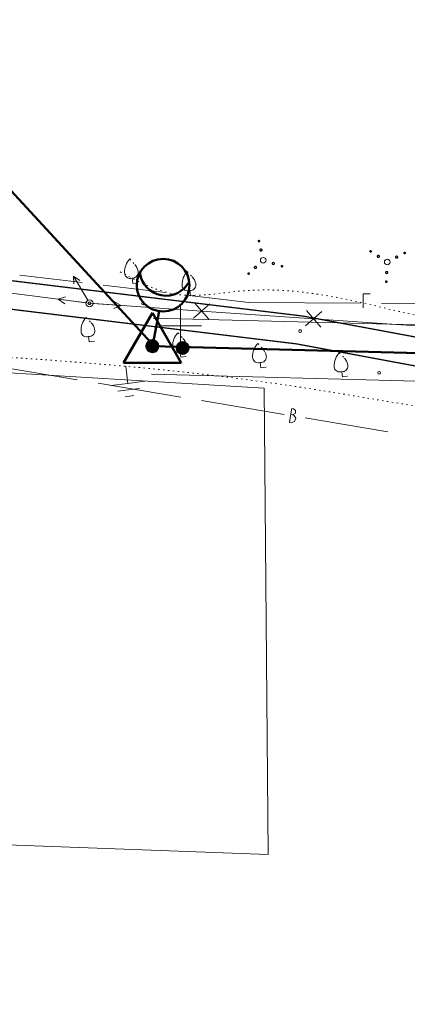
# Model space of a CAD drawing. Header units: millimetres. Extents: x 0 to 1188, y 0 to 841.
# Tile 72 of 76: x 965 to 1020, y 626 to 766. Entities that reach past the tile are written whole.
import ezdxf

# ---------------------------------------------------------------- set-up
doc = ezdxf.new("R2010")
doc.units = ezdxf.units.MM
for name, pattern in [('K5LT32789', [0]), ('K5LT32797', [0]), ('K5LT32809', [0]), ('K5LT32813', [0]), ('K5LT32814', [0]), ('K5LT32815', [3.5, 2.5, -1]), ('K5LT32817', [0.7000000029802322, 0.2000000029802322, -0.5]), ('K5LT32819', [0]), ('K5LT32824', [0]), ('K5LT32827', [0]), ('K5LT_BASIC', [0]), ('K5LT_THIN', [0])]:
    doc.linetypes.add(name, pattern=pattern)
doc.layers.add('Системный слой', color=7, linetype='Continuous')

# ---------------------------------------------------------------- blocks, each defined once
blk = doc.blocks.new('U559')
at = {"layer": 'Системный слой', "color": 1, "linetype": 'K5LT32809', "lineweight": 18, "true_color": 0xff0000}
for p, q in [((983.9034027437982, 723.3572610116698), (1053.884544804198, 721.5432431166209)), ((983.6961001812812, 715.3599473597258), (1053.677242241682, 713.5459294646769))]:
    blk.add_line(p, q, dxfattribs=at)
blk = doc.blocks.new('U561')
at = {"layer": 'Системный слой', "color": 7, "linetype": 'K5LT32813', "lineweight": 18}
for p, q in [((941.1339126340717, 729.7729156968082), (974.8474458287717, 725.4621312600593)), ((989.7896562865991, 725.5340246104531), (991.8361717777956, 723.1836650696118)), ((974.8474458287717, 725.4621312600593), (990.8129140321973, 724.3588448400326)), ((989.6377342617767, 723.3355870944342), (991.988093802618, 725.3821025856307)), ((990.8129140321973, 724.3588448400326), (1006.778382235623, 723.2555584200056)), ((1005.603202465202, 722.2323006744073), (1007.953562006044, 724.2788161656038)), ((1005.755124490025, 724.4307381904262), (1007.801639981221, 722.0803786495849)), ((1006.778382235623, 723.2555584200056), (1022.743850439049, 722.1522719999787))]:
    blk.add_line(p, q, dxfattribs=at)
blk = doc.blocks.new('U571')
at = {"layer": 'Системный слой', "color": 5, "linetype": 'K5LT32819', "lineweight": 18, "true_color": 0x0000ff}
for p, q in [((961.3378175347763, 716.5465423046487), (973.1146412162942, 714.5700555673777)), ((976.0732636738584, 714.0735143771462), (987.8500873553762, 712.0970276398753)), ((990.8087098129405, 711.6004864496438), (1002.585533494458, 709.6239997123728)), ((1003.487046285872, 709.4727001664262), (1003.652560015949, 710.4589076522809)), ((1003.895397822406, 710.418152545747), (1003.652560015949, 710.4589076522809)), ((1003.895397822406, 710.418152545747), (1004.176814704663, 710.1811123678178)), ((1004.176814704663, 710.1811123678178), (1004.165311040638, 709.8133472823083)), ((1003.487046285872, 709.4727001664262), (1003.321532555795, 708.4864926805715)), ((1003.737185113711, 709.590539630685), (1003.513133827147, 709.628141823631)), ((1003.869629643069, 709.5943587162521), (1003.737185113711, 709.590539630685)), ((1003.951031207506, 709.5082010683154), (1003.737185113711, 709.590539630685)), ((1004.165311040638, 709.8133472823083), (1003.869629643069, 709.5943587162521)), ((1004.21615665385, 709.078691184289), (1003.951031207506, 709.5082010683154)), ((1004.043540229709, 708.6043771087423), (1004.21615665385, 709.078691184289)), ((1005.544155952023, 709.1274585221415), (1017.320979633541, 707.1509717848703)), ((1003.564370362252, 708.4457375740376), (1003.321532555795, 708.4864926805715)), ((1003.564370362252, 708.4457375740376), (1004.043540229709, 708.6043771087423))]:
    blk.add_line(p, q, dxfattribs=at)
blk = doc.blocks.new('U573')
at = {"layer": 'Системный слой', "color": 11, "linetype": 'K5LT32824', "lineweight": 18, "true_color": 0xff8040}
for p, q in [((964.9353365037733, 729.4843036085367), (973.8108742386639, 728.4193624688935)), ((976.7895096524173, 728.0619676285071), (985.665047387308, 726.9970264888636)), ((988.6436828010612, 726.6396316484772), (997.5192188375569, 725.5746907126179)), ((997.5192188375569, 725.5746907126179), (1013.421630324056, 725.4649596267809)), ((1013.810115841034, 724.8289305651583), (1013.823916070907, 726.8288828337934)), ((1013.823916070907, 726.8288828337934), (1014.823892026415, 726.8219827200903)), ((1016.421558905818, 725.4442592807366), (1032.323970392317, 725.3345281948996))]:
    blk.add_line(p, q, dxfattribs=at)
blk = doc.blocks.new('U716')
at = {"layer": 'Системный слой', "color": 7, "linetype": 'K5LT_BASIC', "lineweight": 50}
for p, q in [((983.7997514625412, 724.1134345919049), (979.681947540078, 716.981188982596)), ((987.9175553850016, 716.9811889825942), (983.7997514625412, 724.1134345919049)), ((979.681947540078, 716.981188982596), (987.9175553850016, 716.9811889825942))]:
    blk.add_line(p, q, dxfattribs=at)
blk = doc.blocks.new('U719')
at = {"layer": 'Системный слой'}
h = blk.add_hatch(color=7, dxfattribs=at)
h.paths.add_polyline_path([(988.1119048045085, 719.0977689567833), (987.3907149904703, 719.54764144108), (987.364485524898, 719.5025706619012), (987.3410692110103, 719.4559762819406), (987.3205541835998, 719.4080336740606), (987.3030176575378, 719.3589232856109), (987.2885256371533, 719.3088299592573), (987.2771326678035, 719.2579422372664), (987.268881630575, 719.2064516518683), (987.2638035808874, 719.1545520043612), (987.2619176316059, 719.1024386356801), (987.2632308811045, 719.0503076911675), (987.267738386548, 718.9983553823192), (987.2754231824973, 718.9467772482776), (987.2862563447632, 718.8957674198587), (987.3001970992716, 718.8455178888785), (987.3171929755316, 718.7962177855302), (987.3371800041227, 718.748052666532), (987.3600829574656, 718.7012038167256), (987.3858156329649, 718.6558475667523), (987.4142811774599, 718.6121546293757), (987.4453724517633, 718.5702894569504), (987.4789724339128, 718.5304096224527), (987.5149546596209, 718.4926652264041), (987.5531836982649, 718.4571983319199), (987.5935156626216, 718.4241424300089), (987.6357987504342, 718.393621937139), (987.6798738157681, 718.3657517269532), (987.7255749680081, 718.3406366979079), (987.77273019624, 718.3183713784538), (987.8211620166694, 718.2990395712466), (987.8706881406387, 718.2827140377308), (987.9211221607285, 718.2694562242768), (987.9722742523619, 718.2593160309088), (988.0239518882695, 718.2523316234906), (988.0759605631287, 718.2485292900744), (988.1281045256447, 718.2479233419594), (988.1801875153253, 718.2505160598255), (988.2320135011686, 718.2562976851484), (988.2833874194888, 718.2652464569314), (988.3341159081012, 718.2773286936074), (988.3840080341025, 718.2924989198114), (988.4328760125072, 718.3107000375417), (988.4805359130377, 718.3318635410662), (988.5268083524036, 718.3559097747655), (988.5715191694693, 718.3827482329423), (988.6145000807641, 718.4122779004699), (988.6555893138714, 718.4443876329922), (988.6946322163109, 718.4789565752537), (988.7314818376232, 718.515854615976), (988.7659994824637, 718.554942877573), (988.7980552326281, 718.5960742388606), (988.8275284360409, 718.6390938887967), (988.8314425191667, 718.6452587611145)])
h.paths.add_polyline_path([(988.0958652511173, 719.9476176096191), (988.0437817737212, 719.9450347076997), (987.9919546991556, 719.9392628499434), (987.9405790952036, 719.9303237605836), (987.8898483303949, 719.9182510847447), (987.8399533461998, 719.903090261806), (987.7910819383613, 719.8848983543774), (987.7434180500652, 719.8637438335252), (987.6971410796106, 719.8397063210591), (987.6524252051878, 719.8128762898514), (987.6094387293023, 719.783354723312), (987.5683434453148, 719.7512527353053), (987.5292940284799, 719.716691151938), (987.4924374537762, 719.6798000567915), (987.4579124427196, 719.6407183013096), (987.4258489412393, 719.5995929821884), (987.3963676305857, 719.5565788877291), (987.3907314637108, 719.5476678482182), (988.1119048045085, 719.0977689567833), (988.831442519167, 718.6452587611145), (988.8578368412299, 718.6902331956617), (988.8814236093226, 718.7367415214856), (988.9021140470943, 718.7846086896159), (988.9198302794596, 718.8336545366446), (988.9345056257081, 718.8836944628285), (988.9460848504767, 718.934540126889), (988.9545243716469, 718.9860001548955), (988.9597924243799, 719.0378808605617), (988.9618691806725, 719.0899869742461), (988.9607468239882, 719.1421223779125), (988.9564295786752, 719.1940908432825), (988.9489336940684, 719.2456967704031), (988.9382873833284, 719.2967459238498), (988.9245307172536, 719.3470461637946), (988.9077154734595, 719.3964081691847), (988.8879049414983, 719.4446461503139), (988.8651736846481, 719.4915785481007), (988.8396072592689, 719.537028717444), (988.8113018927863, 719.5808255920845), (988.7803641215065, 719.6228043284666), (988.7469103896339, 719.6628069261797), (988.7110666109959, 719.7006828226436), (988.672967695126, 719.7362894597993), (988.6327570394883, 719.7694928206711), (988.5905859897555, 719.8001679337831), (988.546613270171, 719.8281993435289), (988.501004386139, 719.8534815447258), (988.4539310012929, 719.875919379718), (988.405570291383, 719.8954283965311), (988.35610427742, 719.9119351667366), (988.3057191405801, 719.9253775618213), (988.2546045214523, 719.9357049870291), (988.2029528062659, 719.9428785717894), (988.1509584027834, 719.9468713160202), (988.0988170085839, 719.9476681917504)])
at = {"layer": 'Системный слой', "color": 7, "linetype": 'K5LT_THIN', "lineweight": 18}
blk.add_line((984.1202466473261, 719.3559649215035), (988.1119048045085, 719.0977689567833), dxfattribs=at)
at = {"layer": 'Системный слой', "color": 7, "linetype": 'K5LT_BASIC', "lineweight": 50}
blk.add_circle((988.1119048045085, 719.0977689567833), 0.8500000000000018, dxfattribs=at)
blk = doc.blocks.new('U718')
at = {"layer": 'Системный слой'}
blk.add_blockref('U719', (0, 0), dxfattribs=at)
blk = doc.blocks.new('U717')
at = {"layer": 'Системный слой'}
h = blk.add_hatch(color=7, dxfattribs=at)
h.paths.add_polyline_path([(983.7997514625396, 719.358604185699), (984.0067445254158, 718.5341929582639), (984.0569087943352, 718.5484374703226), (984.1061051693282, 718.565731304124), (984.1541484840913, 718.5860093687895), (984.2008579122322, 718.6091953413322), (984.2460576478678, 718.6352019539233), (984.2895775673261, 718.6639313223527), (984.3312538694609, 718.6952753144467), (984.3709296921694, 718.7291159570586), (984.4084557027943, 718.7653258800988), (984.4436906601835, 718.8037687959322), (984.4765019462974, 718.8443000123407), (984.5067660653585, 718.8867669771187), (984.5343691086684, 718.9310098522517), (984.5592071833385, 718.9768621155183), (984.5811868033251, 719.02415118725), (984.6002252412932, 719.0726990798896), (984.6162508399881, 719.1223230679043), (984.6292032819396, 719.1728363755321), (984.6390338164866, 719.2240488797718), (984.6457054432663, 719.2757678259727), (984.6491930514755, 719.3277985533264), (984.6494835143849, 719.3799452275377), (984.646575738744, 719.4320115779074), (984.6404806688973, 719.4838016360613), (984.6312212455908, 719.5351204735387), (984.618832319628, 719.5857749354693), (984.6033605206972, 719.6355743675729), (984.5848640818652, 719.6843313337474), (984.5634126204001, 719.7318623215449), (984.5390868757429, 719.7779884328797), (984.5119784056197, 719.8225360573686), (984.4821892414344, 719.8653375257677), (984.4498315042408, 719.9062317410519), (984.4150269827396, 719.9450647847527), (984.3779066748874, 719.9816904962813), (984.3386102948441, 720.0159710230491), (984.2972857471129, 720.0477773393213), (984.2540885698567, 720.0769897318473), (984.2091813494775, 720.103498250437), (984.162733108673, 720.1272031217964), (984.114918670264, 720.1480151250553), (984.0659179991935, 720.1658559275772), (984.0159155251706, 720.1806583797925), (983.9650994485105, 720.1923667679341), (983.9136610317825, 720.2009370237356), (983.8617938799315, 720.2063368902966), (983.8096932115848, 720.2085460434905), (983.7575551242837, 720.2075561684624), (983.7055758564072, 720.2033709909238), (983.6539510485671, 720.1960062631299), (983.6028750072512, 720.1854897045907), (983.595778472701, 720.1837678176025)])
h.paths.add_polyline_path([(983.2214788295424, 718.7356268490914), (983.2607687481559, 718.7013389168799), (983.3020873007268, 718.6695248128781), (983.3452789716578, 718.6403042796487), (983.3901811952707, 718.6137872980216), (983.4366249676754, 718.5900736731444), (983.484435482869, 718.5692526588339), (983.533432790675, 718.5514026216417), (983.583432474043, 718.5365907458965), (983.6342463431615, 718.524872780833), (983.6856831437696, 718.5162928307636), (983.7375492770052, 718.5108831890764), (983.7896495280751, 718.5086642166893), (983.8417878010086, 718.5096442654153), (983.8937678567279, 718.513819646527), (983.9453940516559, 718.5211746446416), (983.9964720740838, 718.5316815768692), (984.0067143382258, 718.5341853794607), (983.7997514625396, 719.358604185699), (983.5957784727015, 720.1837678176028), (983.5455623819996, 720.1697070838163), (983.4963030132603, 720.1525935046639), (983.4481857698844, 720.1324914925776), (983.4013917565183, 720.1094767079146), (983.3560970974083, 720.0836357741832), (983.3124722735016, 720.0550659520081), (983.2706814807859, 720.0238747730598), (983.2308820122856, 719.9901796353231), (983.193223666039, 719.9541073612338), (983.1578481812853, 719.9157937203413), (983.124888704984, 719.875382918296), (983.0944692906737, 719.8330270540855), (983.0667044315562, 719.7888855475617), (983.0416986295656, 719.743124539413), (983.0195460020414, 719.6959162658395), (983.0003299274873, 719.6474384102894), (982.9841227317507, 719.5978734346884), (982.9709854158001, 719.5474078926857), (982.960967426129, 719.4962317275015), (982.9541064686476, 719.4445375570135), (982.9504283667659, 719.392519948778), (982.9499469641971, 719.3403746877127), (982.9526640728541, 719.2882980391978), (982.9585694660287, 719.236486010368), (982.9676409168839, 719.1851336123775), (982.9798442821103, 719.1344341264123), (982.9951336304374, 719.084578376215), (983.0134514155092, 719.0357540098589), (983.0347286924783, 718.988144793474), (983.0588853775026, 718.9419299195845), (983.0858305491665, 718.89728333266), (983.115462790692, 718.8543730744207), (983.1476705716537, 718.8133606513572), (983.1823326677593, 718.7744004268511), (983.2193186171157, 718.7376390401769)])
at = {"layer": 'Системный слой', "color": 7, "linetype": 'K5LT_BASIC', "lineweight": 50}
blk.add_circle((983.7997514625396, 719.358604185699), 0.8500000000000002, dxfattribs=at)
at = {"layer": 'Системный слой'}
blk.add_blockref('U718', (0, 0), dxfattribs=at)
blk = doc.blocks.new('U715')
at = {"layer": 'Системный слой'}
for name in ['U716', 'U717']:
    blk.add_blockref(name, (0, 0), dxfattribs=at)
blk = doc.blocks.new('U727')
at = {"layer": 'Системный слой', "color": 7, "linetype": 'K5LT_THIN', "lineweight": 18}
for p, q in [((980.0076341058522, 716.4901101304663), (980.3110853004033, 714.0556503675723)), ((980.3110853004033, 714.0556503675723), (982.7455450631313, 714.3591015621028)), ((980.3110853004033, 714.0556503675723), (977.8766255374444, 713.752199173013)), ((980.4248794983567, 713.1427279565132), (978.9033421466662, 712.9530709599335)), ((980.4248794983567, 713.1427279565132), (981.9464168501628, 713.3323849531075)), ((980.5386736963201, 712.2298055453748), (979.9300587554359, 712.1539427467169)), ((980.5386736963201, 712.2298055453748), (981.1472886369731, 712.3056683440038))]:
    blk.add_line(p, q, dxfattribs=at)
blk = doc.blocks.new('U809')
at = {"layer": 'Системный слой', "color": 7, "linetype": 'K5LT32797', "lineweight": 18}
blk.add_circle((974.8474458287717, 725.4621312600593), 0.4999999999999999, dxfattribs=at)
blk = doc.blocks.new('U810')
at = {"layer": 'Системный слой', "color": 7, "linetype": 'K5LT32797', "lineweight": 18}
for p, q in [((970.3837871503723, 726.0328774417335), (971.4391275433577, 726.4020070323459)), ((974.3514837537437, 725.5255475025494), (970.3837871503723, 726.0328774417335)), ((970.3837871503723, 726.0328774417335), (971.3122950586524, 725.4100828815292))]:
    blk.add_line(p, q, dxfattribs=at)
blk = doc.blocks.new('U811')
at = {"layer": 'Системный слой', "color": 7, "linetype": 'K5LT32797', "lineweight": 18}
for p, q in [((979.3367394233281, 725.1519006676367), (978.3735886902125, 725.7196511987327)), ((975.346256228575, 725.4276611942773), (979.3367394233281, 725.1519006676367)), ((979.3367394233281, 725.1519006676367), (978.304648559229, 724.7220304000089))]:
    blk.add_line(p, q, dxfattribs=at)
blk = doc.blocks.new('U859')
at = {"layer": 'Системный слой', "color": 7, "linetype": 'K5LT32797', "lineweight": 18}
blk.add_circle((974.8474458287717, 725.4621312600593), 0.4999999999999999, dxfattribs=at)
blk = doc.blocks.new('U860')
at = {"layer": 'Системный слой', "color": 7, "linetype": 'K5LT32797', "lineweight": 18}
for p, q in [((974.592539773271, 725.8922741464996), (972.5532913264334, 729.3334172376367)), ((972.5532913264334, 729.3334172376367), (972.632960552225, 728.2182254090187)), ((972.5532913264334, 729.3334172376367), (973.493246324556, 728.7280375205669))]:
    blk.add_line(p, q, dxfattribs=at)
blk = doc.blocks.new('U1006')
at = {"layer": 'Системный слой', "color": 7, "linetype": 'K5LT32817', "lineweight": 18}
blk.add_line((974.3787918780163, 723.4587202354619), (975.0934024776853, 722.678948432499), dxfattribs=at)
at = {"layer": 'Системный слой', "color": 7, "linetype": 'K5LT32797', "lineweight": 18}
for p, q in [((974.7198336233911, 720.7226874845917), (974.5393651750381, 720.7001924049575)), ((974.7198336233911, 720.7226874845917), (974.9003020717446, 720.7451825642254)), ((974.7198336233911, 720.7226874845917), (974.8117106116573, 719.9855975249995)), ((974.8117106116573, 719.9855975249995), (975.5541256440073, 720.0781382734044))]:
    blk.add_line(p, q, dxfattribs=at)
for centre, radius, start, end in [((976.3177660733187, 721.6088435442), 2.679862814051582, 136.3471024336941, 182.4799571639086), ((973.618924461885, 721.3276843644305), 2, 11.73038845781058, 42.50325052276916), ((974.440412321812, 721.4940490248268), 0.7999999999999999, 180.0832857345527, 277.1051728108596), ((974.801349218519, 721.5390391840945), 0.7999999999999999, 277.1051728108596, 14.1270598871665)]:
    blk.add_arc(centre, radius, start, end, dxfattribs=at)
blk = doc.blocks.new('U1007')
at = {"layer": 'Системный слой', "color": 7, "linetype": 'K5LT32817', "lineweight": 18}
blk.add_line((987.4359859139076, 721.2476767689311), (988.1505965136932, 720.4679049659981), dxfattribs=at)
at = {"layer": 'Системный слой', "color": 7, "linetype": 'K5LT32797', "lineweight": 18}
for p, q in [((987.7770276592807, 718.5116440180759), (987.5965592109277, 718.4891489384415)), ((987.7770276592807, 718.5116440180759), (987.9574961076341, 718.5341390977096)), ((987.7770276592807, 718.5116440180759), (987.8689046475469, 717.7745540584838)), ((987.8689046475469, 717.7745540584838), (988.6113196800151, 717.8670948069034))]:
    blk.add_line(p, q, dxfattribs=at)
for centre, radius, start, end in [((989.3749601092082, 719.3978000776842), 2.679862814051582, 136.3471024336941, 182.4799571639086), ((986.6761184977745, 719.1166408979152), 2, 11.73038845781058, 42.50325052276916), ((987.4976063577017, 719.2830055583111), 0.7999999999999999, 180.0832857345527, 277.1051728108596), ((987.8585432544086, 719.3279957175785), 0.7999999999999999, 277.1051728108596, 14.1270598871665)]:
    blk.add_arc(centre, radius, start, end, dxfattribs=at)
blk = doc.blocks.new('U1008')
at = {"layer": 'Системный слой', "color": 7, "linetype": 'K5LT32817', "lineweight": 18}
blk.add_line((998.8175484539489, 719.7456999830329), (999.5321590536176, 718.9659281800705), dxfattribs=at)
at = {"layer": 'Системный слой', "color": 7, "linetype": 'K5LT32797', "lineweight": 18}
for p, q in [((999.1585901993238, 717.0096672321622), (998.9781217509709, 716.9871721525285)), ((999.1585901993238, 717.0096672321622), (999.3390586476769, 717.0321623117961)), ((999.1585901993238, 717.0096672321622), (999.2504671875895, 716.2725772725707)), ((999.2504671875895, 716.2725772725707), (999.9928822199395, 716.3651180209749))]:
    blk.add_line(p, q, dxfattribs=at)
for centre, radius, start, end in [((1000.756522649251, 717.8958232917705), 2.679862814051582, 136.3471024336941, 182.4799571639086), ((998.0576810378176, 717.6146641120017), 2, 11.73038845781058, 42.50325052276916), ((998.8791688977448, 717.7810287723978), 0.7999999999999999, 180.0832857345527, 277.1051728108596), ((999.2401057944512, 717.8260189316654), 0.7999999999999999, 277.1051728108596, 14.1270598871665)]:
    blk.add_arc(centre, radius, start, end, dxfattribs=at)
blk = doc.blocks.new('U1009')
at = {"layer": 'Системный слой', "color": 7, "linetype": 'K5LT32817', "lineweight": 18}
blk.add_line((1010.425387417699, 718.4388032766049), (1011.139998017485, 717.659031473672), dxfattribs=at)
at = {"layer": 'Системный слой', "color": 7, "linetype": 'K5LT32797', "lineweight": 18}
for p, q in [((1010.766429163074, 715.7027705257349), (1010.585960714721, 715.680275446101)), ((1010.766429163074, 715.7027705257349), (1010.946897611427, 715.7252656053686)), ((1010.766429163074, 715.7027705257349), (1010.85830615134, 714.9656805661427)), ((1010.85830615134, 714.9656805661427), (1011.600721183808, 715.0582213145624))]:
    blk.add_line(p, q, dxfattribs=at)
for centre, radius, start, end in [((1012.364361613, 716.588926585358), 2.679862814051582, 136.3471024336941, 182.4799571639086), ((1009.665520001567, 716.3077674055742), 2, 11.73038845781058, 42.50325052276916), ((1010.487007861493, 716.4741320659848), 0.7999999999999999, 180.0832857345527, 277.1051728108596), ((1010.8479447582, 716.5191222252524), 0.7999999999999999, 277.1051728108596, 14.1270598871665)]:
    blk.add_arc(centre, radius, start, end, dxfattribs=at)
blk = doc.blocks.new('U1085')
at = {"layer": 'Системный слой', "color": 7, "linetype": 'K5LT32817', "lineweight": 18}
blk.add_line((988.7754955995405, 730.0095395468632), (989.4901061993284, 729.2297677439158), dxfattribs=at)
at = {"layer": 'Системный слой', "color": 7, "linetype": 'K5LT32797', "lineweight": 18}
for p, q in [((989.1165373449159, 727.273506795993), (988.9360688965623, 727.2510117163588)), ((989.1165373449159, 727.273506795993), (989.2970057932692, 727.2960018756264)), ((989.1165373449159, 727.273506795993), (989.208414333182, 726.536416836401)), ((989.208414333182, 726.536416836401), (989.9508293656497, 726.6289575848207))]:
    blk.add_line(p, q, dxfattribs=at)
for centre, radius, start, end in [((990.7144697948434, 728.1596628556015), 2.679862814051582, 136.3471024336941, 182.4799571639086), ((989.1980529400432, 728.0898584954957), 0.7999999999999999, 277.1051728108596, 14.1270598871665), ((988.0156281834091, 727.8785036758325), 2, 11.73038845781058, 42.50325052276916), ((988.8371160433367, 728.0448683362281), 0.7999999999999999, 180.0832857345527, 277.1051728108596)]:
    blk.add_arc(centre, radius, start, end, dxfattribs=at)
blk = doc.blocks.new('U1086')
at = {"layer": 'Системный слой', "color": 7, "linetype": 'K5LT32817', "lineweight": 18}
blk.add_line((980.5762048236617, 731.7803502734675), (981.2908154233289, 731.0005784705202), dxfattribs=at)
at = {"layer": 'Системный слой', "color": 7, "linetype": 'K5LT32797', "lineweight": 18}
for p, q in [((980.917246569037, 729.0443175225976), (980.7367781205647, 729.0218224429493)), ((980.917246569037, 729.0443175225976), (981.09771501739, 729.0668126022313)), ((980.917246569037, 729.0443175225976), (981.0091235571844, 728.3072275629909)), ((981.0091235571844, 728.3072275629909), (981.7515385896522, 728.3997683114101))]:
    blk.add_line(p, q, dxfattribs=at)
for centre, radius, start, end in [((982.5151790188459, 729.9304735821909), 2.679862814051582, 136.3471024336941, 182.4799571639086), ((980.6378252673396, 729.8156790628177), 0.7999999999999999, 180.0832857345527, 277.1051728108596), ((980.9987621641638, 729.8606692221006), 0.7999999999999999, 277.1051728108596, 14.1270598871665), ((979.8163374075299, 729.6493144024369), 2, 11.73038845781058, 42.50325052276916)]:
    blk.add_arc(centre, radius, start, end, dxfattribs=at)
blk = doc.blocks.new('U1095')
at = {"layer": 'Системный слой', "color": 7, "linetype": 'K5LT32789', "const_width": 0.18}
for points in [[(1014.986193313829, 732.8530413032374, 0.999999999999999), (1014.786392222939, 732.861958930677, 1.000000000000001)], [(1019.831112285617, 732.636800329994, 0.999999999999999), (1019.631311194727, 732.6457179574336, 1.000000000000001)], [(1016.131874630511, 732.1512595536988, 0.999999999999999), (1015.832172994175, 732.1646359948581, 1.000000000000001)], [(1018.727366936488, 732.0354161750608, 0.999999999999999), (1018.427665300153, 732.0487926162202, 1.000000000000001)], [(1017.329297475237, 729.8455755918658, 0.999999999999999), (1017.029595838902, 729.8589520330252, 1.000000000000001)], [(1017.221382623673, 728.5490979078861, 0.999999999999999), (1017.021581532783, 728.5580155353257, 1.000000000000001)]]:
    blk.add_lwpolyline(points, format="xyb", close=True, dxfattribs=at)
at = {"layer": 'Системный слой', "color": 7, "linetype": 'K5LT32797', "lineweight": 18}
blk.add_circle((1017.246328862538, 731.3507719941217), 0.4, dxfattribs=at)
blk = doc.blocks.new('U1096')
at = {"layer": 'Системный слой', "color": 7, "linetype": 'K5LT32789', "const_width": 0.18}
for points in [[(999.0485680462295, 734.2510100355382, 0.9999999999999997), (998.9135930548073, 734.3985964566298, 0.9999999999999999)], [(999.3624524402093, 732.9446563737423, 0.9999999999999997), (999.159989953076, 733.1660360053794, 0.9999999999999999)], [(1001.11582901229, 731.0274525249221, 0.9999999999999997), (1000.913366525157, 731.2488321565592, 0.9999999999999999)], [(997.585738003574, 729.6271449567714, 0.9999999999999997), (997.4507630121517, 729.774731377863, 0.9999999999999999)], [(998.5787934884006, 730.4675857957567, 0.9999999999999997), (998.3763310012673, 730.6889654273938, 0.9999999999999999)], [(1002.321537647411, 730.672229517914, 0.9999999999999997), (1002.186562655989, 730.8198159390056, 0.9999999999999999)]]:
    blk.add_lwpolyline(points, format="xyb", close=True, dxfattribs=at)
at = {"layer": 'Системный слой', "color": 7, "linetype": 'K5LT32797', "lineweight": 18}
blk.add_circle((999.5844604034, 731.5905880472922), 0.4, dxfattribs=at)
blk = doc.blocks.new('U1312')
at = {"layer": 'Системный слой', "color": 7, "linetype": 'K5LT_BASIC', "lineweight": 50}
blk.add_line((984.7761564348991, 724.3329254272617), (983.7997514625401, 719.3586041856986), dxfattribs=at)
blk.add_circle((985.3309836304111, 728.041653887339), 3.750000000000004, dxfattribs=at)
blk.add_arc((985.735984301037, 730.2998605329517), 3.750000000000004, 187.6445303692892, 332.0201046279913, dxfattribs=at)

msp = doc.modelspace()

# ---------------------------------------------------------------- linework, layer by layer
at = {"layer": 'Системный слой', "color": 7, "linetype": 'K5LT_BASIC', "lineweight": 50}
for p, q in [((983.6977649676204, 719.77118600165), (953.7448573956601, 752.2480760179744)), ((983.7997514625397, 719.3586041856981), (1053.780893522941, 717.544586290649))]:
    msp.add_line(p, q, dxfattribs=at)
at = {"layer": 'Системный слой', "color": 3, "linetype": 'K5LT32814', "lineweight": 18, "true_color": 0x00ff00}
for p, q in [((987.7928472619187, 725.2625593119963), (987.7933938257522, 719.262559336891)), ((990.7931205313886, 722.2628326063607), (984.7931205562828, 722.2622860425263))]:
    msp.add_line(p, q, dxfattribs=at)
at = {"layer": 'Системный слой', "color": 5, "linetype": 'K5LT32827', "lineweight": 18, "true_color": 0x0000ff}
for p, q in [((827.344241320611, 723.8087762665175), (999.7191490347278, 713.3698495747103)), ((999.7191490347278, 713.3698495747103), (1000.303902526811, 646.9118322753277)), ((1000.303902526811, 646.9118322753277), (803.8825048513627, 654.131703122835))]:
    msp.add_line(p, q, dxfattribs=at)
at = {"layer": 'Системный слой', "color": 7, "linetype": 'K5LT32789', "const_width": 0.18}
msp.add_lwpolyline([(903.764068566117, 732.8166658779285), (925.8950806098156, 731.3528332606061), (963.7557617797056, 728.6853772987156), (1005.231729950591, 723.6448768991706), (1024.912045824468, 719.9810205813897), (1039.506740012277, 712.1662424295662)], dxfattribs=at)
at = {"layer": 'Системный слой', "color": 7, "linetype": 'K5LT32815', "const_width": 0.18}
msp.add_lwpolyline([(902.6204762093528, 728.7525504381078), (925.002952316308, 727.387122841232), (962.8636334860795, 724.719666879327), (1004.339601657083, 719.679166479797), (1024.019917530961, 716.0153101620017), (1038.61461171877, 708.2005320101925)], dxfattribs=at)
at = {"layer": 'Системный слой', "color": 7, "linetype": 'K5LT32797', "lineweight": 18}
for centre in [(974.8474458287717, 725.4621312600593), (982.5003777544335, 725.428472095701), (1004.834453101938, 721.5109138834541), (1016.109129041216, 715.5436667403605)]:
    msp.add_circle(centre, 0.2, dxfattribs=at)
at = {"layer": 'Системный слой', "color": 7, "linetype": 'K5LT32817', "lineweight": 18}
for points, knots in [([(1042.654198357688, 732.7249153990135), (1041.039456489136, 730.691085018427), (1038.23340973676, 727.1567596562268), (1032.579348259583, 723.3610419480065), (1024.808645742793, 722.7714363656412), (1013.200980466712, 725.7964823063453), (1000.104479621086, 728.4274839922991), (987.1887013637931, 725.5930444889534), (981.5155065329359, 728.688943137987), (978.8689328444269, 730.1331953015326)], [0, 0, 0, 0, 3.887755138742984, 6.756016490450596, 9.907282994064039, 15.19966411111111, 24.72930378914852, 29.74228795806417, 34.12580058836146, 34.12580058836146, 34.12580058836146, 34.12580058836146]), ([(1004.57721378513, 111.5408198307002), (1004.422071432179, 135.3486357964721), (1003.661880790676, 172.2043922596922), (1002.826399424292, 222.7804554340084), (1004.970026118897, 309.0226716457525), (1012.729683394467, 403.9873111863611), (1020.507578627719, 518.9071760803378), (1019.802475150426, 608.1907317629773), (1023.344869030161, 676.7111932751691), (1028.54691970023, 709.7687904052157), (1028.543921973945, 709.7831216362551), (1028.520561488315, 709.7850489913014), (1021.044622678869, 710.7267841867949), (991.8043589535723, 716.2919710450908), (947.3271625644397, 718.7898598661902), (910.2058713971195, 720.2664289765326), (894.270417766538, 720.9002915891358)], [201.8171583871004, 201.8171583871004, 201.8171583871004, 201.8171583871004, 237.5349934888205, 257.1020552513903, 277.6865561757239, 366.8982137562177, 400.0430460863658, 450.272666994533, 501.3225446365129, 501.3263625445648, 501.333376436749, 501.3409369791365, 501.3573279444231, 513.1048638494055, 544.8630909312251, 568.7508298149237, 568.7508298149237, 568.7508298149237, 568.7508298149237])]:
    msp.add_open_spline(points, degree=3, knots=knots, dxfattribs=at)

# ---------------------------------------------------------------- block references
at = {"layer": 'Системный слой'}
for name in ['U573', 'U571', 'U561', 'U1096', 'U1095', 'U1086', 'U1312', 'U1085', 'U860', 'U810', 'U809', 'U859', 'U811', 'U715', 'U1006', 'U559', 'U1007', 'U1008', 'U1009', 'U727']:
    msp.add_blockref(name, (0, 0), dxfattribs=at)

doc.saveas('drawing.dxf')
